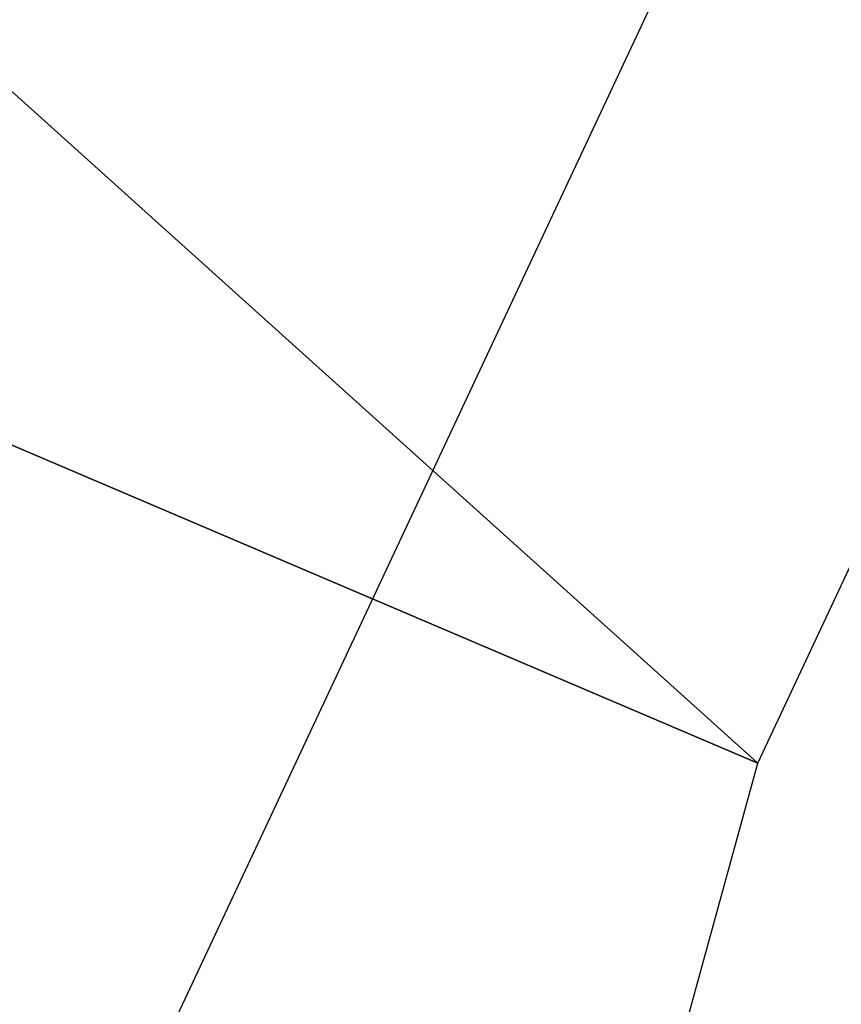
# Model space of a CAD drawing. Header units: millimetres. Extents: x -78 to 106, y -69 to 35.
# Tile 213 of 256: x 72.952 to 73.826, y -35.436 to -34.388. Entities that reach past the tile are written whole.
import ezdxf

# ---------------------------------------------------------------- set-up
doc = ezdxf.new("R2010")
doc.units = ezdxf.units.MM
doc.header["$LTSCALE"] = 25.4
doc.layers.get('0').update_dxf_attribs({"true_color": 0xff5454})

# ---------------------------------------------------------------- blocks, each defined once
blk = doc.blocks.new('LVM-SPOT-L-LED-10147.STL')
at = {"color": 250, "true_color": 0x262626}
mesh = blk.add_polyface(dxfattribs=at)
corners = [(76.6564, -35.313, 5.6389), (-33.3701, 18.6368, 73.6525), (-36.2752, 12.8687, 72.9069), (79.5614, -29.545, 6.3845)]
mesh.append_faces([[corners[k] for k in face] for face in [(0, 1, 2), (1, 0, 3)]], dxfattribs={"vtx0": -1, "color": 250})
mesh = blk.add_polyface(dxfattribs=at)
corners = [(-40.3158, -10.0043, 82.5066), (73.7743, -62.3046, 20.1335), (72.6158, -58.1861, 15.2385), (-39.1572, -14.1229, 87.4016)]
mesh.append_faces([[corners[k] for k in face] for face in [(0, 1, 2), (1, 0, 3)]], dxfattribs={"vtx0": -1, "color": 250})
mesh = blk.add_polyface(dxfattribs=at)
corners = [(73.5447, -64.5943, 21.388), (-40.854, -12.6018, 83.4634), (72.0775, -60.7836, 16.1954), (-39.3869, -16.4126, 88.6561)]
mesh.append_faces([[corners[k] for k in face] for face in [(0, 1, 2), (1, 0, 3)]], dxfattribs={"vtx0": -1, "color": 250})
at = {"color": 7, "true_color": 0xfefefe}
mesh = blk.add_polyface(dxfattribs=at)
corners = [(73.7371, -35.1793, 32.2559), (68.9732, -30.8874, 35.7526), (68.0905, -32.7703, 35.6193), (74.6198, -33.2965, 32.3892)]
mesh.append_faces([[corners[k] for k in face] for face in [(0, 1, 2), (1, 0, 3)]], dxfattribs={"vtx0": -1, "color": 7})
mesh = blk.add_polyface(dxfattribs=at)
corners = [(73.2014, -37.1305, 32.7541), (68.0905, -32.7703, 35.6193), (67.5548, -34.7214, 36.1175), (73.7371, -35.1793, 32.2559)]
mesh.append_faces([[corners[k] for k in face] for face in [(0, 1, 2), (1, 0, 3)]], dxfattribs={"vtx0": -1, "color": 7})
mesh = blk.add_polyface(dxfattribs=at)
corners = [(73.8439, -33.9022, 46.0891), (78.6078, -38.1942, 42.5925), (72.9613, -35.7851, 45.9559), (79.4905, -36.3113, 42.7257)]
mesh.append_faces([[corners[k] for k in face] for face in [(0, 1, 2), (1, 0, 3)]], dxfattribs={"vtx0": -1, "color": 7})
mesh = blk.add_polyface(dxfattribs=at)
corners = [(73.0773, -38.9146, 33.8236), (67.5548, -34.7214, 36.1175), (67.4307, -36.5055, 37.187), (73.2014, -37.1305, 32.7541)]
mesh.append_faces([[corners[k] for k in face] for face in [(0, 1, 2), (1, 0, 3)]], dxfattribs={"vtx0": -1, "color": 7})

msp = doc.modelspace()

# ---------------------------------------------------------------- block references
at = {"color": 0}
msp.add_blockref('LVM-SPOT-L-LED-10147.STL', (0, 0), dxfattribs=at)

doc.saveas('drawing.dxf')
